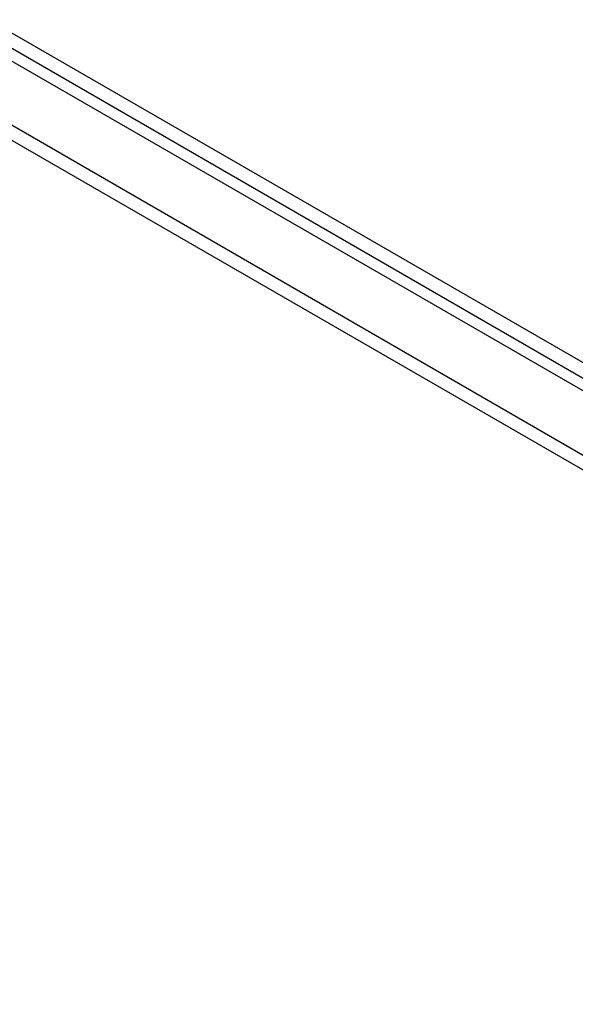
# Model space of a CAD drawing. Header units: inches. Extents: x 23 to 567, y 61 to 264.
# Tile 232 of 256: x 493.52 to 499.43, y 241.44 to 251.91. Entities that reach past the tile are written whole.
import ezdxf

# ---------------------------------------------------------------- set-up
doc = ezdxf.new("R2010")
doc.units = ezdxf.units.IN
doc.header["$MEASUREMENT"] = 0
doc.layers.add('Visible Edges(ANSI)', color=7, linetype='Continuous', lineweight=25)
doc.layers.add('Visible Tangent Edges(ANSI)', color=7, linetype='Continuous', lineweight=25)

msp = doc.modelspace()

# ---------------------------------------------------------------- linework, layer by layer
at = {"layer": 'Visible Edges(ANSI)'}
msp.add_line((482.393, 257.841), (520.298, 235.957), dxfattribs=at)
at = {"layer": 'Visible Tangent Edges(ANSI)'}
for p, q in [((520.568, 236.099), (482.525, 258.063)), ((482.455, 257.942), (520.498, 235.978)), ((481.803, 257.501), (519.707, 235.616)), ((519.637, 235.495), (481.733, 257.379))]:
    msp.add_line(p, q, dxfattribs=at)

doc.saveas('drawing.dxf')
